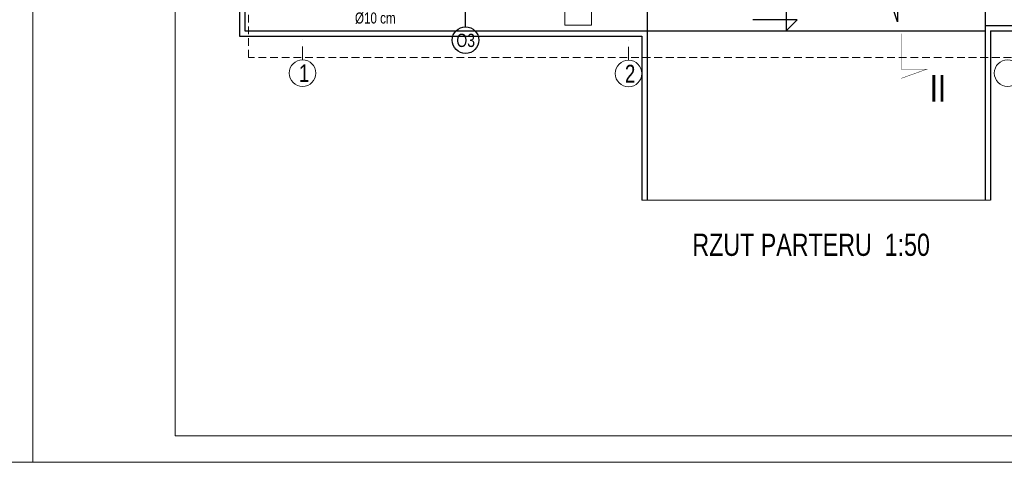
# Model space of a CAD drawing. Header units: inches. Extents: x 67073 to 287261, y -76160 to 48412.
# Tile 79 of 117: x 85216 to 86326, y -42402 to -41903. Entities that reach past the tile are written whole.
import ezdxf

# ---------------------------------------------------------------- set-up
doc = ezdxf.new("R2010")
doc.units = ezdxf.units.IN
doc.header["$MEASUREMENT"] = 0
doc.linetypes.add('DASHDOT', pattern=[1, 0.5, -0.25, 0, -0.25])
doc.linetypes.add('HIDDEN', pattern=[0.375, 0.25, -0.125])
for name, color, linetype, lineweight in [('## 08 CENTRALA REKUP', 204, 'Continuous', 25), ('p-- linia przekroju I-AB', 116, 'Continuous', 40), ('p--dach', 2, 'Continuous', 30), ('p--osie konstr.-NR', 1, 'DASHDOT', 15)]:
    doc.layers.add(name, color=color, linetype=linetype, lineweight=lineweight)
for name, color, linetype in [('p--obrzeże bet.', 252, 'Continuous'), ('p--opis okna', 181, 'Continuous'), ('p--opisy dodatkowe', 33, 'Continuous'), ('p--podpis rysunku', 7, 'Continuous'), ('p--spadki terenu', 141, 'Continuous'), ('p--symbole ścian', 53, 'Continuous')]:
    doc.layers.add(name, color=color, linetype=linetype)
doc.styles.add('1-50', font='arial.ttf', dxfattribs={"width": 0.75, "height": 12.5})
doc.styles.get("Standard").update_dxf_attribs({"font": 'ARIAL.TTF', "width": 0.75})

msp = doc.modelspace()

# ---------------------------------------------------------------- linework, layer by layer
at = {"layer": '## 08 CENTRALA REKUP', "linetype": 'Continuous', "lineweight": 18}
msp.add_line((85917.083, -42106.518), (86310.283, -42106.518), dxfattribs=at)
for p, q in [((86079.689, -41890.844), (86079.689, -41915.844)), ((86092.189, -41903.344), (86042.189, -41903.344)), ((86079.689, -41915.844), (86092.189, -41903.344))]:
    msp.add_line(p, q)
at = {"lineweight": 0}
msp.add_line((86082.189, -41915.844), (86077.189, -41915.844), dxfattribs=at)
at = {"linetype": 'Continuous', "lineweight": 18}
for points in [[(83130.462, -42402.179), (85230.462, -42402.179), (85230.462, -40917.179), (83130.462, -40917.179)], [(85230.462, -42402.179), (87330.462, -42402.179), (87330.462, -40917.179), (85230.462, -40917.179)], [(85391.09, -42372.179), (87300.462, -42372.179), (87300.462, -40947.179), (85391.09, -40947.179)]]:
    msp.add_lwpolyline(points, close=True, dxfattribs=at)
at = {"layer": 'p-- linia przekroju I-AB', "color": 0, "const_width": 0.5}
msp.add_lwpolyline([(86209.569, -41918.964), (86209.569, -41958.974), (86238.597, -41958.974), (86209.569, -41969.385)], dxfattribs=at)
at = {"layer": 'p--dach', "color": 0, "linetype": 'HIDDEN', "lineweight": 20, "ltscale": 35}
msp.add_lwpolyline([(85473.683, -41101.444), (86753.683, -41101.444), (86753.683, -41945.844), (85473.683, -41945.844)], close=True, dxfattribs=at)
at = {"layer": 'p--obrzeże bet.', "color": 0, "linetype": 'Continuous', "ltscale": 35}
for p, q in [((85923.083, -41865.844), (85923.083, -41915.844)), ((86304.283, -41865.844), (86304.283, -41915.844)), ((85917.083, -41921.844), (85917.083, -42106.518)), ((85923.083, -41915.844), (85923.083, -42106.518)), ((85923.083, -41915.844), (86304.283, -41915.844)), ((86304.283, -41915.844), (86304.283, -42106.518)), ((86310.283, -41915.844), (86310.283, -42106.518))]:
    msp.add_line(p, q, dxfattribs=at)
for points in [[(86310.283, -41915.844), (86763.683, -41915.844), (86763.683, -41131.444), (85463.683, -41131.444), (85463.683, -41921.844), (85917.083, -41921.844)], [(86304.283, -41909.844), (86757.683, -41909.844), (86757.683, -41137.444), (85469.683, -41137.444), (85469.683, -41915.844), (85923.083, -41915.844)]]:
    msp.add_lwpolyline(points, dxfattribs=at)
at = {"layer": 'p--opis okna', "color": 0}
msp.add_line((85718.379, -41911.305), (85718.379, -41833.844), dxfattribs=at)
msp.add_circle((85718.379, -41926.305), 15, dxfattribs=at)
at = {"layer": 'p--osie konstr.-NR', "color": 0, "linetype": 'DASHDOT', "ltscale": 30}
for p, q in [((85534.633, -41948.442), (85534.633, -41923.442)), ((85902.133, -41948.967), (85902.133, -41923.967))]:
    msp.add_line(p, q, dxfattribs=at)
at = {"layer": 'p--osie konstr.-NR', "color": 0, "linetype": 'Continuous', "ltscale": 35}
for centre in [(85534.633, -41963.442), (85902.133, -41963.967), (86329.483, -41963.442)]:
    msp.add_circle(centre, 15, dxfattribs=at)
at = {"layer": 'p--spadki terenu', "color": 0}
msp.add_lwpolyline([(86205.141, -41861.967), (86205.141, -41905.665), (86197.297, -41881.575)], dxfattribs=at)
at = {"layer": 'p--symbole ścian', "color": 0, "lineweight": 9}
msp.add_lwpolyline([(85830.399, -41909.288), (85860.399, -41909.288), (85860.399, -41879.288), (85830.399, -41879.288)], close=True, dxfattribs=at)

# ---------------------------------------------------------------- texts
at = {"layer": 'p-- linia przekroju I-AB', "color": 0, "insert": (86241.583, -41965.558), "char_height": 30, "width": 72.0009, "attachment_point": 1}
msp.add_mtext('{\\W0.8;II}', dxfattribs=at)
at = {"layer": 'p--opis okna', "color": 0, "insert": (85728.989, -41919.055), "char_height": 15, "width": 74.01038, "attachment_point": 3, "style": '1-50'}
msp.add_mtext('O3', dxfattribs=at)
at = {"layer": 'p--opisy dodatkowe', "color": 0, "insert": (85639.539, -41874.25), "char_height": 12.5, "width": 177.1707, "attachment_point": 3, "style": '1-50'}
msp.add_mtext('rura spustowa\\P%%c10 cm', dxfattribs=at)
at = {"layer": 'p--osie konstr.-NR', "color": 0, "linetype": 'Continuous', "ltscale": 35, "char_height": 20, "width": 63.5564, "attachment_point": 1}
for s, insert in [('1', (85530.593, -41953.55)), ('2', (85898.093, -41954.075))]:
    msp.add_mtext(s, dxfattribs=dict(at, insert=insert))
at = {"layer": 'p--podpis rysunku', "insert": (86241.865, -42144.477), "char_height": 25, "width": 531.4776, "attachment_point": 3}
msp.add_mtext('RZUT PARTERU  1:50', dxfattribs=at)

doc.saveas('drawing.dxf')
